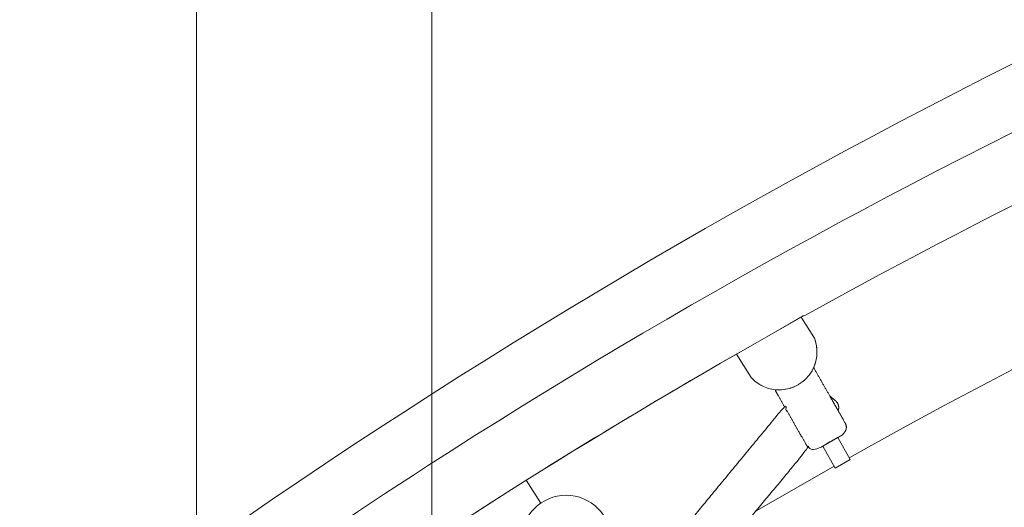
# Model space of a CAD drawing. Header units: metres. Extents: x -45 to 152, y -127 to 99.
# Tile 151 of 256: x -29.819 to -29.157, y -14.343 to -14.016. Entities that reach past the tile are written whole.
import ezdxf

# ---------------------------------------------------------------- set-up
doc = ezdxf.new("R2010")
doc.units = ezdxf.units.M
doc.linetypes.add('Raster 01', pattern=[2, 1, -1])
for name, color, linetype, lineweight in [('036_Bodenbelagarbeiten-350 Doppelbodenelement', 7, 'Continuous', 9), ('_1.35m (3D)', 7, 'Continuous', 9), ('_OG 2 (2D)', 7, 'Continuous', 9)]:
    doc.layers.add(name, color=color, linetype=linetype, lineweight=lineweight)
doc.layers.add('ACTES-Einrichtung Aufsicht.', color=7, linetype='Continuous', lineweight=9, true_color=0xa6a6a6)
doc.layers.add('AV1-Raster', color=7, linetype='Raster 01', lineweight=9, true_color=0xa6a6a6)

# ---------------------------------------------------------------- blocks, each defined once
blk = doc.blocks.new('Group-2')
at = {"layer": 'AV1-Raster'}
blk.add_line((-29.7, -22.95), (-29.7, 1.35), dxfattribs=at)
blk = doc.blocks.new('1.35m (3D)')
at = {"layer": 'AV1-Raster', "color": 7}
blk.add_blockref('Group-2', (0, 0), dxfattribs=at)
blk = doc.blocks.new('Group-96')
at = {"color": 255, "transparency": 33554687}
blk.add_wipeout([(-28.76732, -15.18532), (-28.78124, -15.19329), (-28.79513, -15.20132), (-28.80899, -15.20941), (-28.82281, -15.21755), (-28.8366, -15.22575), (-28.85035, -15.23401), (-28.86408, -15.24232), (-28.87777, -15.25068), (-28.97172, -15.31014), (-29.06398, -15.37217), (-29.1545, -15.43674), (-29.24319, -15.50379), (-29.32999, -15.57327), (-29.41483, -15.64513), (-29.49765, -15.71931), (-29.57838, -15.79575), (-29.5855, -15.79935), (-29.59311, -15.80178), (-29.601, -15.80296), (-29.60898, -15.80288), (-29.61684, -15.80152), (-29.62439, -15.79893), (-29.63143, -15.79517), (-29.63779, -15.79034), (-29.63783, -15.7903), (-29.63788, -15.79026), (-29.63793, -15.79021), (-29.63798, -15.79017), (-29.63802, -15.79013), (-29.63807, -15.79009), (-29.63812, -15.79004), (-29.63817, -15.79), (-30.42346, -15.08738), (-30.42998, -15.08014), (-30.43497, -15.07178), (-30.43824, -15.06261), (-30.43968, -15.05299), (-30.43922, -15.04326), (-30.43689, -15.03381), (-30.43277, -15.02499), (-30.42702, -15.01714), (-30.18626, -14.77067), (-29.92671, -14.54408), (-29.64999, -14.33881), (-29.35786, -14.15614), (-29.05215, -13.99723), (-28.73479, -13.86308), (-28.4078, -13.75453), (-28.07321, -13.67228), (-28.07314, -13.67226), (-28.07306, -13.67225), (-28.07299, -13.67223), (-28.07291, -13.67222), (-28.07284, -13.6722), (-28.07276, -13.67219), (-28.07269, -13.67218), (-28.07262, -13.67216), (-28.07322, -13.67228), (-28.06353, -13.67133), (-28.05384, -13.67227), (-28.04452, -13.67507), (-28.03592, -13.67962), (-28.02836, -13.68576), (-28.02214, -13.69324), (-28.01748, -13.70179), (-28.01457, -13.71108), (-27.7987, -14.74251), (-27.7977, -14.7503), (-27.79794, -14.75815), (-27.7994, -14.76588), (-27.80205, -14.77327), (-27.80583, -14.78016), (-27.81064, -14.78638), (-27.81637, -14.79176), (-27.82287, -14.79618), (-27.94594, -14.83146), (-28.06782, -14.87065), (-28.18839, -14.9137), (-28.30752, -14.96058), (-28.4251, -15.01124), (-28.54101, -15.06561), (-28.65512, -15.12366)], dxfattribs=at).dxf.layer = 'ACTES-Einrichtung Aufsicht.'
at = {"layer": 'ACTES-Einrichtung Aufsicht.', "transparency": 33554534, "flags": 128}
blk.add_lwpolyline([(-28.76732, -15.18532, 0.008083), (-28.87777, -15.25068, 0.055453), (-29.57838, -15.79575, -0.330906), (-29.63779, -15.79034, 0.002569), (-29.63817, -15.79), (-30.42346, -15.08738, -0.41107), (-30.42702, -15.01714, -0.160224), (-28.07321, -13.67228, -0.00305), (-28.07262, -13.67216), (-28.07322, -13.67228, -0.411112), (-28.01457, -13.71108), (-27.7987, -14.74251, -0.325472), (-27.82287, -14.79618, 0.063875)], format="xyb", close=True, dxfattribs=at)
at = {"color": 255, "transparency": 33554559}
blk.add_wipeout([(-30.04141, -14.75136), (-30.04849, -14.75787), (-30.05279, -14.76178), (-30.05707, -14.76569), (-30.06136, -14.76961), (-30.06563, -14.77353), (-30.0699, -14.77746), (-30.07417, -14.7814), (-30.07843, -14.78534), (-30.08268, -14.78929), (-30.08481, -14.78622), (-30.11204, -14.75692), (-30.04547, -14.69639), (-29.97758, -14.63733), (-29.90842, -14.57979), (-29.838, -14.52378), (-29.76637, -14.46933), (-29.69355, -14.41647), (-29.61959, -14.36522), (-29.54453, -14.31561), (-29.41618, -14.23613), (-29.28499, -14.16143), (-29.15113, -14.09163), (-29.01478, -14.02682), (-28.87614, -13.96708), (-28.73539, -13.9125), (-28.59271, -13.86315), (-28.44832, -13.81909), (-28.43726, -13.85789), (-28.43586, -13.86098), (-28.54691, -13.89436), (-28.65697, -13.93091), (-28.76593, -13.9706), (-28.87371, -14.01339), (-28.98022, -14.05925), (-29.08538, -14.10814), (-29.18909, -14.16002), (-29.29127, -14.21485), (-29.29196, -14.21484), (-29.31421, -14.22768), (-29.33799, -14.24119), (-29.36169, -14.25487), (-29.38529, -14.2687), (-29.40879, -14.28269), (-29.43221, -14.29685), (-29.45552, -14.31116), (-29.47874, -14.32562), (-29.50186, -14.34025), (-29.56775, -14.38314), (-29.63279, -14.4273), (-29.69697, -14.47272), (-29.76024, -14.51937), (-29.82261, -14.56724), (-29.88403, -14.61632), (-29.94448, -14.66658), (-30.00395, -14.718), (-30.00397, -14.71796), (-30.04144, -14.75133)], dxfattribs=at).dxf.layer = 'ACTES-Einrichtung Aufsicht.'
at = {"layer": 'ACTES-Einrichtung Aufsicht.', "flags": 128}
blk.add_lwpolyline([(-30.04141, -14.75136), (-30.04849, -14.75787, 0.002867), (-30.08268, -14.78929), (-30.08481, -14.78622), (-30.11204, -14.75692, -0.044027), (-29.54453, -14.31561, -0.073959), (-28.44832, -13.81909), (-28.43726, -13.85789), (-28.43586, -13.86098, 0.057345), (-29.29127, -14.21485), (-29.29196, -14.21484), (-29.31421, -14.22768, 0.013514), (-29.50186, -14.34025, 0.038853), (-30.00395, -14.718), (-30.00397, -14.71796), (-30.04144, -14.75133)], format="xyb", close=True, dxfattribs=at)
at = {"color": 255, "transparency": 33554559}
blk.add_wipeout([(-29.29196, -14.21484), (-29.29127, -14.21485), (-29.18909, -14.16002), (-29.08538, -14.10814), (-28.98022, -14.05925), (-28.87371, -14.01339), (-28.76593, -13.9706), (-28.65697, -13.93091), (-28.54691, -13.89436), (-28.43586, -13.86098), (-28.40899, -13.95523), (-28.51965, -13.98853), (-28.62929, -14.02505), (-28.73781, -14.06476), (-28.84512, -14.10763), (-28.95114, -14.15362), (-29.05576, -14.20269), (-29.15891, -14.25479), (-29.26048, -14.3099), (-29.27062, -14.31561), (-29.32313, -14.34559), (-29.40082, -14.39255), (-29.48257, -14.4444), (-29.56303, -14.49823), (-29.64215, -14.55401), (-29.71988, -14.61172), (-29.79617, -14.67132), (-29.87097, -14.73277), (-29.94425, -14.79603), (-30.01596, -14.86106), (-30.02788, -14.84824), (-30.02787, -14.84824), (-30.08258, -14.78919), (-30.04141, -14.75136), (-30.00393, -14.71804), (-30.00393, -14.71803), (-30.00393, -14.71803), (-30.00394, -14.71802), (-30.00394, -14.71802), (-30.00394, -14.71801), (-30.00394, -14.71801), (-30.00395, -14.71801), (-30.00395, -14.718), (-29.92599, -14.65099), (-29.84635, -14.58599), (-29.76509, -14.52302), (-29.68226, -14.46214), (-29.5979, -14.40338), (-29.51209, -14.34678), (-29.42486, -14.29238), (-29.33628, -14.24021), (-29.31421, -14.22768)], dxfattribs=at).dxf.layer = 'ACTES-Einrichtung Aufsicht.'
at = {"layer": 'ACTES-Einrichtung Aufsicht.'}
blk.add_line((-29.46846, -14.34063), (-29.47812, -14.32523), dxfattribs=at)
at = {"layer": 'ACTES-Einrichtung Aufsicht.', "flags": 128}
blk.add_lwpolyline([(-29.29196, -14.21484), (-29.29127, -14.21485, -0.057345), (-28.43586, -13.86098), (-28.40899, -13.95523, 0.058565), (-29.26048, -14.3099), (-29.27062, -14.31561), (-29.32313, -14.34559), (-29.40082, -14.39255, 0.049045), (-30.01596, -14.86106), (-30.02788, -14.84824), (-30.02787, -14.84824), (-30.08258, -14.78919), (-30.04141, -14.75136), (-30.00393, -14.71804, 0.000416), (-30.00395, -14.718, -0.050823), (-29.33628, -14.24021), (-29.31421, -14.22768)], format="xyb", close=True, dxfattribs=at)
at = {"color": 255, "transparency": 33554559}
for points in [[(-29.29321, -14.21555), (-29.28439, -14.22965), (-29.28313, -14.23389), (-29.28263, -14.23828), (-29.28289, -14.24269), (-29.2839, -14.24699), (-29.28565, -14.25105), (-29.28807, -14.25475), (-29.29109, -14.25798), (-29.29857, -14.26264), (-29.3028, -14.26393), (-29.30718, -14.26448), (-29.3116, -14.26425), (-29.31591, -14.26327), (-29.31998, -14.26156), (-29.3237, -14.25917), (-29.32696, -14.25618), (-29.327, -14.25613), (-29.33669, -14.24044), (-29.3164, -14.22892)], [(-29.42746, -14.34705), (-29.42137, -14.36935), (-29.43283, -14.38943), (-29.45512, -14.39553), (-29.4752, -14.38407), (-29.4813, -14.36177), (-29.46984, -14.34169), (-29.44754, -14.3356)]]:
    blk.add_wipeout(points, dxfattribs=at).dxf.layer = 'ACTES-Einrichtung Aufsicht.'
at = {"layer": 'ACTES-Einrichtung Aufsicht.', "flags": 128}
blk.add_lwpolyline([(-29.29321, -14.21555), (-29.28439, -14.22965, -0.83258), (-29.32696, -14.25618), (-29.327, -14.25613), (-29.33669, -14.24044), (-29.3164, -14.22892)], format="xyb", close=True, dxfattribs=at)
at = {"layer": 'ACTES-Einrichtung Aufsicht.'}
blk.add_circle((-29.45133, -14.36556), 0.0302, dxfattribs=at)
at = {"color": 255, "transparency": 33554559}
blk.add_wipeout([(-29.30856, -14.26861), (-29.31101, -14.26433), (-29.307, -14.26447), (-29.30303, -14.26398), (-29.29918, -14.26287), (-29.29555, -14.26118), (-29.29223, -14.25894), (-29.2893, -14.25621), (-29.28684, -14.25305), (-29.2849, -14.24954), (-29.26366, -14.28674), (-29.26366, -14.28675), (-29.26354, -14.28696), (-29.26351, -14.28701), (-29.26348, -14.28708), (-29.26344, -14.28715), (-29.26341, -14.28723), (-29.26337, -14.28732), (-29.26333, -14.28742), (-29.26329, -14.28752), (-29.26325, -14.28764), (-29.2632, -14.28776), (-29.26316, -14.28787), (-29.26313, -14.28799), (-29.26309, -14.28811), (-29.26306, -14.28823), (-29.26303, -14.28835), (-29.263, -14.28847), (-29.26298, -14.28858), (-29.26296, -14.2887), (-29.26294, -14.28882), (-29.26293, -14.28894), (-29.26291, -14.28905), (-29.2629, -14.28917), (-29.26289, -14.28928), (-29.26288, -14.2894), (-29.26288, -14.28951), (-29.26288, -14.28962), (-29.26287, -14.28974), (-29.26288, -14.28985), (-29.26288, -14.28996), (-29.26289, -14.29008), (-29.26289, -14.29019), (-29.2629, -14.2903), (-29.26292, -14.29041), (-29.26292, -14.29043), (-29.26292, -14.29045), (-29.26292, -14.29047), (-29.26292, -14.29049), (-29.26293, -14.29051), (-29.26293, -14.29053), (-29.26293, -14.29055), (-29.26294, -14.29057), (-29.26294, -14.29059), (-29.26294, -14.29061), (-29.26294, -14.29063), (-29.26295, -14.29065), (-29.26295, -14.29068), (-29.26296, -14.2907), (-29.26296, -14.29073), (-29.26297, -14.29076), (-29.26297, -14.29078), (-29.26298, -14.29081), (-29.26298, -14.29084), (-29.26299, -14.29087), (-29.26299, -14.2909), (-29.263, -14.29094), (-29.26301, -14.29097), (-29.26302, -14.29101), (-29.26302, -14.29104), (-29.26303, -14.29108), (-29.26304, -14.29111), (-29.26305, -14.29115), (-29.26306, -14.29119), (-29.26307, -14.29122), (-29.26308, -14.29126), (-29.26309, -14.29129), (-29.2631, -14.29135), (-29.26312, -14.29141), (-29.26314, -14.29147), (-29.26315, -14.29153), (-29.26317, -14.29158), (-29.26319, -14.29164), (-29.26321, -14.2917), (-29.26323, -14.29176), (-29.26326, -14.29182), (-29.26328, -14.29188), (-29.26331, -14.29195), (-29.26333, -14.29201), (-29.26336, -14.29208), (-29.26339, -14.29215), (-29.26342, -14.29222), (-29.26346, -14.2923), (-29.2635, -14.29238), (-29.26354, -14.29246), (-29.26358, -14.29254), (-29.26362, -14.29262), (-29.26367, -14.2927), (-29.26372, -14.29279), (-29.26378, -14.29287), (-29.26383, -14.29296), (-29.26389, -14.29305), (-29.26395, -14.29314), (-29.26401, -14.29323), (-29.26407, -14.29331), (-29.26414, -14.29339), (-29.2642, -14.29348), (-29.26427, -14.29356), (-29.26433, -14.29363), (-29.2645, -14.29382), (-29.26468, -14.29401), (-29.26487, -14.29418), (-29.26506, -14.29435), (-29.26526, -14.2945), (-29.26547, -14.29465), (-29.26568, -14.29479), (-29.2659, -14.29492), (-29.28153, -14.30385), (-29.28175, -14.30397), (-29.28198, -14.30408), (-29.28222, -14.30419), (-29.28245, -14.30428), (-29.2827, -14.30436), (-29.28294, -14.30443), (-29.28319, -14.30449), (-29.28344, -14.30454), (-29.28354, -14.30456), (-29.28364, -14.30458), (-29.28374, -14.30459), (-29.28385, -14.3046), (-29.28395, -14.30461), (-29.28406, -14.30462), (-29.28416, -14.30463), (-29.28427, -14.30463), (-29.28437, -14.30464), (-29.28448, -14.30464), (-29.28458, -14.30464), (-29.28467, -14.30464), (-29.28477, -14.30464), (-29.28486, -14.30463), (-29.28495, -14.30462), (-29.28503, -14.30462), (-29.28511, -14.30461), (-29.28519, -14.3046), (-29.28527, -14.30459), (-29.28534, -14.30458), (-29.28541, -14.30457), (-29.28548, -14.30456), (-29.28555, -14.30455), (-29.28561, -14.30454), (-29.28567, -14.30452), (-29.28573, -14.30451), (-29.28579, -14.3045), (-29.28585, -14.30449), (-29.28591, -14.30447), (-29.28597, -14.30446), (-29.28603, -14.30444), (-29.28609, -14.30443), (-29.28612, -14.30442), (-29.28616, -14.30441), (-29.28619, -14.3044), (-29.28623, -14.30439), (-29.28627, -14.30437), (-29.2863, -14.30436), (-29.28634, -14.30435), (-29.28637, -14.30434), (-29.28641, -14.30433), (-29.28644, -14.30432), (-29.28647, -14.30431), (-29.2865, -14.3043), (-29.28653, -14.30429), (-29.28656, -14.30428), (-29.28659, -14.30427), (-29.28661, -14.30426), (-29.28664, -14.30425), (-29.28666, -14.30424), (-29.28668, -14.30423), (-29.28671, -14.30422), (-29.28673, -14.30421), (-29.28675, -14.3042), (-29.28677, -14.3042), (-29.28679, -14.30419), (-29.28681, -14.30418), (-29.28682, -14.30417), (-29.28684, -14.30417), (-29.28686, -14.30416), (-29.28688, -14.30415), (-29.2869, -14.30414), (-29.28691, -14.30413), (-29.28693, -14.30413), (-29.28704, -14.30408), (-29.28714, -14.30403), (-29.28724, -14.30398), (-29.28734, -14.30393), (-29.28744, -14.30387), (-29.28753, -14.30382), (-29.28763, -14.30376), (-29.28773, -14.3037), (-29.28782, -14.30364), (-29.28792, -14.30357), (-29.28801, -14.30351), (-29.2881, -14.30344), (-29.2882, -14.30337), (-29.28829, -14.30329), (-29.28838, -14.30322), (-29.28847, -14.30314), (-29.28856, -14.30306), (-29.28865, -14.30298), (-29.28874, -14.30289), (-29.28883, -14.3028), (-29.28891, -14.30271), (-29.28899, -14.30262), (-29.28907, -14.30253), (-29.28915, -14.30243), (-29.28923, -14.30233), (-29.2893, -14.30225), (-29.28937, -14.30216), (-29.28942, -14.30208), (-29.28947, -14.30201), (-29.28952, -14.30195), (-29.28956, -14.30189), (-29.28959, -14.30183), (-29.28971, -14.30162), (-29.28972, -14.30161)], dxfattribs=at).dxf.layer = 'ACTES-Einrichtung Aufsicht.'
at = {"layer": 'ACTES-Einrichtung Aufsicht.'}
blk.add_rational_spline([(-29.30856, -14.26861), (-29.30978, -14.26647), (-29.31101, -14.26433), (-29.29258, -14.26643), (-29.2849, -14.24954), (-29.27428, -14.26814), (-29.26366, -14.28674), (-29.26366, -14.28674), (-29.26366, -14.28675), (-29.2636, -14.28685), (-29.26342, -14.28716), (-29.26307, -14.28811), (-29.26289, -14.28906), (-29.26286, -14.28996), (-29.26292, -14.29041), (-29.26292, -14.29049), (-29.26295, -14.29065), (-29.26298, -14.29086), (-29.26305, -14.29115), (-29.26309, -14.29129), (-29.26315, -14.29152), (-29.26332, -14.29199), (-29.2636, -14.2926), (-29.26406, -14.29332), (-29.26433, -14.29363), (-29.26501, -14.29441), (-29.2659, -14.29492), (-29.27371, -14.29939), (-29.28153, -14.30385), (-29.28242, -14.30436), (-29.28344, -14.30454), (-29.28384, -14.30462), (-29.2847, -14.30465), (-29.28537, -14.30458), (-29.28586, -14.30449), (-29.28609, -14.30443), (-29.28623, -14.30439), (-29.28651, -14.3043), (-29.28671, -14.30422), (-29.28686, -14.30416), (-29.28693, -14.30413), (-29.28734, -14.30394), (-29.28811, -14.30346), (-29.28884, -14.30282), (-29.28947, -14.30204), (-29.28965, -14.30173), (-29.28971, -14.30162), (-29.28971, -14.30162), (-29.28972, -14.30161), (-29.29914, -14.28511), (-29.30856, -14.26861)], [1, 1, 1, 0.808687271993, 1, 1, 1, 1, 1, 1, 1, 1, 1, 1, 1, 1, 1, 1, 1, 1, 1, 1, 1, 1, 1, 0.985598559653, 1, 1, 1, 0.985598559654, 1, 1, 1, 1, 1, 1, 1, 1, 1, 1, 1, 1, 1, 1, 1, 1, 1, 1, 1, 1, 1], degree=2, knots=[0, 0, 0, 0.039408, 0.039408, 0.278912, 0.278912, 0.620862, 0.620862, 0.620937, 0.620937, 0.622866, 0.626641, 0.630417, 0.634193, 0.637969, 0.637969, 0.638631, 0.639292, 0.639953, 0.640614, 0.640614, 0.641656, 0.642699, 0.643741, 0.644783, 0.644783, 0.647352, 0.647352, 0.67014, 0.67014, 0.672709, 0.672709, 0.673751, 0.674793, 0.675836, 0.676878, 0.676878, 0.677539, 0.6782, 0.678861, 0.679523, 0.679523, 0.683299, 0.687075, 0.69085, 0.694626, 0.696555, 0.696555, 0.69663, 0.69663, 1, 1, 1], dxfattribs=at)
at = {"color": 255, "transparency": 33554559}
for points in [[(-29.30136, -14.26358), (-29.3048, -14.26428), (-29.3083, -14.26449), (-29.3118, -14.26422), (-29.31523, -14.26348), (-29.31853, -14.26227), (-29.32163, -14.26062), (-29.32447, -14.25856), (-29.327, -14.25613), (-29.30812, -14.23899)], [(-29.27019, -14.27179), (-29.27403, -14.26859), (-29.26838, -14.27849), (-29.26834, -14.27838), (-29.2683, -14.27827), (-29.26827, -14.27817), (-29.26824, -14.27806), (-29.26821, -14.27796), (-29.26818, -14.27785), (-29.26816, -14.27775), (-29.26813, -14.27764), (-29.26811, -14.27753), (-29.26809, -14.27742), (-29.26807, -14.27731), (-29.26806, -14.27719), (-29.26804, -14.27708), (-29.26803, -14.27697), (-29.26802, -14.27686), (-29.26802, -14.27675), (-29.26801, -14.27673), (-29.26801, -14.27671), (-29.26801, -14.27669), (-29.26801, -14.27667), (-29.26801, -14.27665), (-29.26801, -14.27663), (-29.26801, -14.27661), (-29.26801, -14.27659), (-29.26801, -14.27657), (-29.26801, -14.27655), (-29.26801, -14.27652), (-29.26801, -14.2765), (-29.26801, -14.27648), (-29.26801, -14.27645), (-29.26801, -14.27643), (-29.26801, -14.2764), (-29.26801, -14.27637), (-29.26801, -14.27634), (-29.26801, -14.27631), (-29.26801, -14.27628), (-29.26801, -14.27625), (-29.26801, -14.27622), (-29.26801, -14.27618), (-29.26801, -14.27614), (-29.26802, -14.27611), (-29.26802, -14.27607), (-29.26802, -14.27603), (-29.26802, -14.276), (-29.26802, -14.27596), (-29.26803, -14.27592), (-29.26803, -14.27589), (-29.26803, -14.27585), (-29.26804, -14.27579), (-29.26805, -14.27573), (-29.26805, -14.27567), (-29.26806, -14.27561), (-29.26807, -14.27555), (-29.26808, -14.27549), (-29.26809, -14.27543), (-29.2681, -14.27536), (-29.26811, -14.2753), (-29.26812, -14.27524), (-29.26814, -14.27517), (-29.26815, -14.2751), (-29.26817, -14.27503), (-29.26819, -14.27495), (-29.26821, -14.27487), (-29.26823, -14.27479), (-29.26825, -14.27471), (-29.26828, -14.27463), (-29.26831, -14.27454), (-29.26834, -14.27445), (-29.26837, -14.27436), (-29.26841, -14.27427), (-29.26844, -14.27417), (-29.26848, -14.27408), (-29.26853, -14.27398), (-29.26857, -14.27388), (-29.26862, -14.27379), (-29.26866, -14.27369), (-29.26871, -14.2736), (-29.26876, -14.27351), (-29.26881, -14.27342), (-29.26886, -14.27333), (-29.269, -14.27311), (-29.26914, -14.2729), (-29.2693, -14.2727), (-29.26946, -14.2725), (-29.26963, -14.27231), (-29.26981, -14.27213), (-29.26999, -14.27196)], [(-29.28959, -14.30183), (-29.28956, -14.30189), (-29.28952, -14.30195), (-29.28947, -14.30201), (-29.28942, -14.30208), (-29.28937, -14.30216), (-29.2893, -14.30225), (-29.28923, -14.30233), (-29.28915, -14.30243), (-29.28907, -14.30253), (-29.28899, -14.30262), (-29.28891, -14.30271), (-29.28883, -14.3028), (-29.28874, -14.30289), (-29.28865, -14.30298), (-29.28856, -14.30306), (-29.28847, -14.30314), (-29.28846, -14.30315), (-29.28845, -14.30316), (-29.28843, -14.30318), (-29.28842, -14.30319), (-29.28841, -14.3032), (-29.28839, -14.30321), (-29.28838, -14.30322), (-29.28837, -14.30323), (-29.41709, -14.45914), (-29.4171, -14.45915), (-29.41725, -14.45933), (-29.41729, -14.45938), (-29.41734, -14.45943), (-29.4174, -14.45949), (-29.41746, -14.45955), (-29.41753, -14.45962), (-29.41761, -14.45969), (-29.41769, -14.45977), (-29.41778, -14.45985), (-29.41788, -14.45993), (-29.41797, -14.46001), (-29.41807, -14.46009), (-29.41817, -14.46016), (-29.41827, -14.46023), (-29.41837, -14.4603), (-29.41847, -14.46037), (-29.41857, -14.46043), (-29.41868, -14.46049), (-29.41878, -14.46055), (-29.41888, -14.46061), (-29.41899, -14.46066), (-29.41909, -14.46071), (-29.4192, -14.46076), (-29.4193, -14.46081), (-29.4194, -14.46086), (-29.41951, -14.4609), (-29.41961, -14.46094), (-29.41972, -14.46098), (-29.41983, -14.46101), (-29.41994, -14.46105), (-29.42004, -14.46108), (-29.42015, -14.46111), (-29.42026, -14.46114), (-29.42028, -14.46115), (-29.4203, -14.46115), (-29.42032, -14.46116), (-29.42034, -14.46116), (-29.42036, -14.46116), (-29.42038, -14.46117), (-29.42039, -14.46117), (-29.42041, -14.46118), (-29.42043, -14.46118), (-29.42045, -14.46119), (-29.42048, -14.46119), (-29.4205, -14.4612), (-29.42052, -14.4612), (-29.42055, -14.46121), (-29.42057, -14.46121), (-29.4206, -14.46122), (-29.42063, -14.46122), (-29.42065, -14.46123), (-29.42068, -14.46123), (-29.42071, -14.46124), (-29.42075, -14.46124), (-29.42078, -14.46125), (-29.42081, -14.46125), (-29.42085, -14.46126), (-29.42089, -14.46126), (-29.42092, -14.46127), (-29.42096, -14.46127), (-29.421, -14.46128), (-29.42103, -14.46128), (-29.42107, -14.46129), (-29.42111, -14.46129), (-29.42115, -14.46129), (-29.42121, -14.4613), (-29.42127, -14.4613), (-29.42133, -14.46131), (-29.42139, -14.46131), (-29.42145, -14.46131), (-29.42151, -14.46132), (-29.42157, -14.46132), (-29.42163, -14.46132), (-29.4217, -14.46132), (-29.42176, -14.46132), (-29.42183, -14.46132), (-29.4219, -14.46132), (-29.42198, -14.46131), (-29.42205, -14.46131), (-29.42213, -14.46131), (-29.42222, -14.4613), (-29.4223, -14.46129), (-29.42239, -14.46128), (-29.42248, -14.46127), (-29.42257, -14.46126), (-29.42267, -14.46124), (-29.42277, -14.46123), (-29.42287, -14.46121), (-29.42297, -14.46119), (-29.42307, -14.46116), (-29.42318, -14.46114), (-29.42328, -14.46111), (-29.42338, -14.46108), (-29.42348, -14.46105), (-29.42358, -14.46102), (-29.42368, -14.46099), (-29.42378, -14.46096), (-29.42394, -14.46089), (-29.4241, -14.46083), (-29.42426, -14.46076), (-29.42441, -14.46068), (-29.42457, -14.4606), (-29.42472, -14.46051), (-29.42487, -14.46042), (-29.42502, -14.46033), (-29.43505, -14.4521), (-29.43942, -14.44849), (-29.43961, -14.44832), (-29.4398, -14.44815), (-29.43997, -14.44796), (-29.44014, -14.44777), (-29.44031, -14.44758), (-29.44046, -14.44737), (-29.4406, -14.44716), (-29.44074, -14.44695), (-29.44079, -14.44686), (-29.44084, -14.44677), (-29.44089, -14.44668), (-29.44094, -14.44659), (-29.44099, -14.44649), (-29.44103, -14.4464), (-29.44108, -14.4463), (-29.44112, -14.4462), (-29.44116, -14.44611), (-29.4412, -14.44601), (-29.44123, -14.44592), (-29.44127, -14.44583), (-29.4413, -14.44574), (-29.44132, -14.44565), (-29.44135, -14.44557), (-29.44137, -14.44548), (-29.44139, -14.4454), (-29.44141, -14.44533), (-29.44143, -14.44525), (-29.44145, -14.44518), (-29.44146, -14.44511), (-29.44148, -14.44504), (-29.44149, -14.44498), (-29.4415, -14.44491), (-29.44151, -14.44485), (-29.44152, -14.44479), (-29.44153, -14.44473), (-29.44154, -14.44467), (-29.44155, -14.44461), (-29.44156, -14.44455), (-29.44156, -14.44449), (-29.44157, -14.44443), (-29.44157, -14.44439), (-29.44158, -14.44436), (-29.44158, -14.44432), (-29.44158, -14.44428), (-29.44158, -14.44424), (-29.44159, -14.44421), (-29.44159, -14.44417), (-29.44159, -14.44413), (-29.44159, -14.4441), (-29.44159, -14.44406), (-29.44159, -14.44403), (-29.44159, -14.444), (-29.4416, -14.44397), (-29.4416, -14.44394), (-29.4416, -14.44391), (-29.4416, -14.44388), (-29.4416, -14.44385), (-29.4416, -14.44383), (-29.4416, -14.4438), (-29.4416, -14.44378), (-29.4416, -14.44375), (-29.44159, -14.44373), (-29.44159, -14.44371), (-29.44159, -14.44369), (-29.44159, -14.44367), (-29.44159, -14.44365), (-29.44159, -14.44363), (-29.44159, -14.44361), (-29.44159, -14.44359), (-29.44159, -14.44357), (-29.44159, -14.44355), (-29.44159, -14.44353), (-29.44158, -14.44342), (-29.44157, -14.44331), (-29.44156, -14.4432), (-29.44155, -14.44308), (-29.44153, -14.44297), (-29.44151, -14.44286), (-29.44149, -14.44275), (-29.44147, -14.44264), (-29.44145, -14.44253), (-29.44142, -14.44242), (-29.44139, -14.4423), (-29.44136, -14.44219), (-29.44133, -14.44208), (-29.44129, -14.44197), (-29.44125, -14.44186), (-29.44121, -14.44174), (-29.44117, -14.44163), (-29.44112, -14.44152), (-29.44107, -14.44141), (-29.44102, -14.44129), (-29.44097, -14.44118), (-29.44091, -14.44107), (-29.44085, -14.44096), (-29.44079, -14.44085), (-29.44073, -14.44076), (-29.44068, -14.44067), (-29.44063, -14.44059), (-29.44058, -14.44051), (-29.44053, -14.44044), (-29.44049, -14.44038), (-29.44045, -14.44032), (-29.44041, -14.44027), (-29.43262, -14.43083), (-29.30452, -14.27568), (-29.28972, -14.30161), (-29.28971, -14.30162)], [(-29.26366, -14.28674), (-29.26366, -14.28674), (-29.26366, -14.28674), (-29.26366, -14.28674), (-29.26366, -14.28674), (-29.26366, -14.28674), (-29.26366, -14.28674), (-29.26366, -14.28675), (-29.26366, -14.28675), (-29.26366, -14.28675), (-29.26365, -14.28676), (-29.26364, -14.28678), (-29.26363, -14.2868), (-29.26361, -14.28683), (-29.26359, -14.28687), (-29.26357, -14.28691), (-29.26354, -14.28696), (-29.26351, -14.28701), (-29.26348, -14.28708), (-29.26344, -14.28715), (-29.26341, -14.28723), (-29.26337, -14.28732), (-29.26333, -14.28742), (-29.26329, -14.28752), (-29.26325, -14.28764), (-29.2632, -14.28776), (-29.26316, -14.28787), (-29.26313, -14.28799), (-29.26309, -14.28811), (-29.26306, -14.28823), (-29.26303, -14.28835), (-29.263, -14.28847), (-29.26298, -14.28858), (-29.26296, -14.2887), (-29.26294, -14.28882), (-29.26293, -14.28894), (-29.26291, -14.28905), (-29.2629, -14.28917), (-29.26289, -14.28928), (-29.26288, -14.2894), (-29.26288, -14.28951), (-29.26288, -14.28962), (-29.26287, -14.28974), (-29.26288, -14.28985), (-29.26288, -14.28996), (-29.26289, -14.29008), (-29.26289, -14.29019), (-29.2629, -14.2903), (-29.26292, -14.29041)]]:
    blk.add_wipeout(points, dxfattribs=at).dxf.layer = 'ACTES-Einrichtung Aufsicht.'
at = {"layer": 'ACTES-Einrichtung Aufsicht.'}
blk.add_arc((-29.30812, -14.23899), 0.0255, 222.22405, 285.36628, dxfattribs=at)
for points, weights, knots in [([(-29.27019, -14.27179), (-29.27211, -14.27019), (-29.27403, -14.26859), (-29.2712, -14.27354), (-29.26838, -14.27849), (-29.26822, -14.27806), (-29.26804, -14.2772), (-29.26802, -14.27675), (-29.26801, -14.27667), (-29.26801, -14.27651), (-29.26801, -14.27629), (-29.26802, -14.276), (-29.26803, -14.27585), (-29.26806, -14.27561), (-29.26814, -14.27512), (-29.26832, -14.27447), (-29.26865, -14.27368), (-29.26886, -14.27333), (-29.26939, -14.27245), (-29.27019, -14.27179)], [1, 1, 1, 1, 1, 1, 1, 1, 1, 1, 1, 1, 1, 1, 1, 1, 1, 1, 0.985598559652, 1], [0, 0, 0, 0.242093, 0.242093, 0.793953, 0.793953, 0.837958, 0.884456, 0.884456, 0.892598, 0.900739, 0.90888, 0.917022, 0.917022, 0.929858, 0.942693, 0.955529, 0.968365, 0.968365, 1, 1, 1]), ([(-29.28959, -14.30183), (-29.28947, -14.30204), (-29.28884, -14.30282), (-29.28842, -14.30319), (-29.28837, -14.30323), (-29.35273, -14.38119), (-29.41709, -14.45914), (-29.41709, -14.45914), (-29.4171, -14.45915), (-29.41717, -14.45924), (-29.4174, -14.45952), (-29.41816, -14.46018), (-29.41899, -14.46068), (-29.41982, -14.46103), (-29.42026, -14.46114), (-29.42034, -14.46116), (-29.42049, -14.46119), (-29.42071, -14.46124), (-29.421, -14.46128), (-29.42115, -14.46129), (-29.42138, -14.46132), (-29.42188, -14.46132), (-29.42255, -14.46128), (-29.42339, -14.4611), (-29.42378, -14.46096), (-29.42443, -14.46072), (-29.42502, -14.46033), (-29.43003, -14.45621), (-29.43505, -14.4521), (-29.43723, -14.45029), (-29.43942, -14.44849), (-29.44021, -14.44783), (-29.44074, -14.44695), (-29.44095, -14.4466), (-29.44129, -14.44581), (-29.44146, -14.44516), (-29.44155, -14.44467), (-29.44157, -14.44443), (-29.44158, -14.44428), (-29.4416, -14.44399), (-29.4416, -14.44377), (-29.44159, -14.44361), (-29.44159, -14.44353), (-29.44156, -14.44308), (-29.44138, -14.44219), (-29.44104, -14.44129), (-29.44056, -14.44046), (-29.44041, -14.44027), (-29.43651, -14.43555), (-29.43262, -14.43083), (-29.36857, -14.35325), (-29.30452, -14.27568), (-29.29712, -14.28865), (-29.28972, -14.30161), (-29.28971, -14.30162), (-29.28971, -14.30162), (-29.28965, -14.30173), (-29.28959, -14.30183)], [1, 1, 1, 1, 1, 1, 1, 1, 1, 1, 1, 1, 1, 1, 1, 1, 1, 1, 1, 1, 1, 1, 1, 1, 1, 0.993264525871, 1, 1, 1, 1, 1, 0.985598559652, 1, 1, 1, 1, 1, 1, 1, 1, 1, 1, 1, 1, 1, 1, 1, 1, 1, 1, 1, 1, 1, 1, 1, 1, 1, 1], [0, 0, 0, 0.002202, 0.004404, 0.00473, 0.00473, 0.471304, 0.471304, 0.471326, 0.471326, 0.471883, 0.472975, 0.474066, 0.475158, 0.476249, 0.476249, 0.476441, 0.476632, 0.476823, 0.477014, 0.477014, 0.477315, 0.477616, 0.477918, 0.478219, 0.478219, 0.478728, 0.478728, 0.483477, 0.483477, 0.485551, 0.485551, 0.486293, 0.486293, 0.486595, 0.486896, 0.487197, 0.487498, 0.487498, 0.48769, 0.487881, 0.488072, 0.488263, 0.488263, 0.489354, 0.490446, 0.491537, 0.492524, 0.492524, 0.518042, 0.518042, 0.937256, 0.937256, 0.999477, 0.999477, 0.999497, 0.999497, 1, 1, 1])]:
    blk.add_rational_spline(points, weights, degree=2, knots=knots, dxfattribs=at)
blk.add_open_spline([(-29.26366, -14.28674), (-29.26366, -14.28674), (-29.26366, -14.28675), (-29.26342, -14.28716), (-29.26307, -14.28811), (-29.26289, -14.28906), (-29.26286, -14.28996), (-29.26292, -14.29041)], degree=2, dxfattribs=at)
at = {"color": 255, "transparency": 33554559}
for points in [[(-29.2838, -14.23132), (-29.28298, -14.23473), (-29.28263, -14.23822), (-29.28276, -14.24173), (-29.28338, -14.24518), (-29.28446, -14.24852), (-29.286, -14.25168), (-29.28795, -14.2546), (-29.29028, -14.25722), (-29.30812, -14.23899)], [(-29.44142, -14.57736), (-29.51943, -14.66456), (-29.51992, -14.66622), (-29.51645, -14.67231), (-29.53214, -14.70552), (-29.5326, -14.70723), (-29.52815, -14.71475), (-29.52547, -14.71281), (-29.52384, -14.71566), (-29.52664, -14.71768), (-29.52341, -14.72327), (-29.52199, -14.72355), (-29.50113, -14.70858), (-29.44074, -14.6664), (-29.38233, -14.62714), (-29.29786, -14.57314), (-29.21812, -14.52498), (-29.15545, -14.48926), (-29.1168, -14.46754), (-29.07469, -14.44505), (-29.02396, -14.41842), (-28.98955, -14.40104), (-28.92463, -14.36943), (-28.88451, -14.35065), (-28.82964, -14.32588), (-28.81197, -14.31812), (-28.81139, -14.31666), (-28.81455, -14.31107), (-28.81771, -14.31245), (-28.81934, -14.3096), (-28.81618, -14.30822), (-28.82053, -14.3006), (-28.82217, -14.30013), (-28.85881, -14.29678), (-28.86225, -14.29075), (-28.86396, -14.29029), (-28.97871, -14.31315), (-29.16013, -14.41674), (-29.26, -14.47377)]]:
    blk.add_wipeout(points, dxfattribs=at).dxf.layer = 'ACTES-Einrichtung Aufsicht.'
at = {"layer": 'ACTES-Einrichtung Aufsicht.'}
blk.add_arc((-29.30812, -14.23899), 0.0255, 314.37762, 17.51985, dxfattribs=at)
at = {"color": 255, "transparency": 33554559}
blk.add_wipeout([(-29.51943, -14.66456), (-29.51989, -14.66628), (-29.51645, -14.67231), (-29.45385, -14.62868), (-29.39365, -14.58846), (-29.33428, -14.55039), (-29.27677, -14.51496), (-29.19701, -14.46812), (-29.13603, -14.43404), (-29.06731, -14.39737), (-29.00423, -14.36527), (-28.93745, -14.33289), (-28.85881, -14.29678), (-28.86225, -14.29075), (-28.86396, -14.29029), (-28.92535, -14.31839), (-28.96881, -14.33926), (-29.01898, -14.36392), (-29.07394, -14.39182), (-29.14154, -14.42794), (-29.20128, -14.46134), (-29.2591, -14.49503), (-29.31203, -14.52709), (-29.36942, -14.5633), (-29.45533, -14.61997)], dxfattribs=at).dxf.layer = 'ACTES-Einrichtung Aufsicht.'
blk.add_wipeout([(-29.52813, -14.71476), (-29.44841, -14.65861), (-29.37691, -14.61095), (-29.30891, -14.56728), (-29.23926, -14.52527), (-29.18322, -14.49226), (-29.11582, -14.45498), (-29.04777, -14.41892), (-28.97549, -14.38234), (-28.90977, -14.3505), (-28.86125, -14.3282), (-28.81624, -14.30811), (-28.82052, -14.30062), (-28.82224, -14.30016), (-28.94557, -14.35689), (-29.01099, -14.38916), (-29.07354, -14.42085), (-29.12428, -14.44837), (-29.18812, -14.4837), (-29.24574, -14.51763), (-29.28836, -14.54318), (-29.3083, -14.55528), (-29.36312, -14.58997), (-29.40616, -14.61856), (-29.45618, -14.65194), (-29.49533, -14.67921), (-29.53214, -14.70552), (-29.5326, -14.70723), (-29.52815, -14.71475)], dxfattribs=at).dxf.layer = 'ACTES-Einrichtung Aufsicht.'
blk.add_wipeout([(-29.27877, -14.30227), (-29.26866, -14.2965), (-29.26023, -14.31126), (-29.27034, -14.31704)], dxfattribs=at).dxf.layer = 'ACTES-Einrichtung Aufsicht.'
at = {"layer": 'ACTES-Einrichtung Aufsicht.', "flags": 128}
blk.add_lwpolyline([(-29.27877, -14.30227), (-29.26866, -14.2965), (-29.26023, -14.31126), (-29.27034, -14.31704)], close=True, dxfattribs=at)
blk = doc.blocks.new('Group-101')
at = {"layer": 'ACTES-Einrichtung Aufsicht.', "color": 7}
blk.add_blockref('Group-96', (0, 0), dxfattribs=at)
blk = doc.blocks.new('OG 2 (2D)')
at = {"layer": 'ACTES-Einrichtung Aufsicht.'}
blk.add_blockref('Group-101', (0, 0), dxfattribs=at)
at = {"layer": '036_Bodenbelagarbeiten-350 Doppelbodenelement', "color": 230, "linetype": 'Continuous', "flags": 128}
for points in [[(-30.1416, -13.925), (-29.5416, -13.925), (-29.5416, -14.525), (-30.1416, -14.525)], [(-29.5416, -13.925), (-28.9416, -13.925), (-28.9416, -14.525), (-29.5416, -14.525)]]:
    blk.add_lwpolyline(points, close=True, dxfattribs=at)

msp = doc.modelspace()

# ---------------------------------------------------------------- block references
at = {"layer": '_1.35m (3D)'}
msp.add_blockref('1.35m (3D)', (0, 0), dxfattribs=at)

# ---------------------------------------------------------------- next in the draw order: block references
at = {"layer": '_OG 2 (2D)'}
msp.add_blockref('OG 2 (2D)', (0, 0), dxfattribs=at)

doc.saveas('drawing.dxf')
